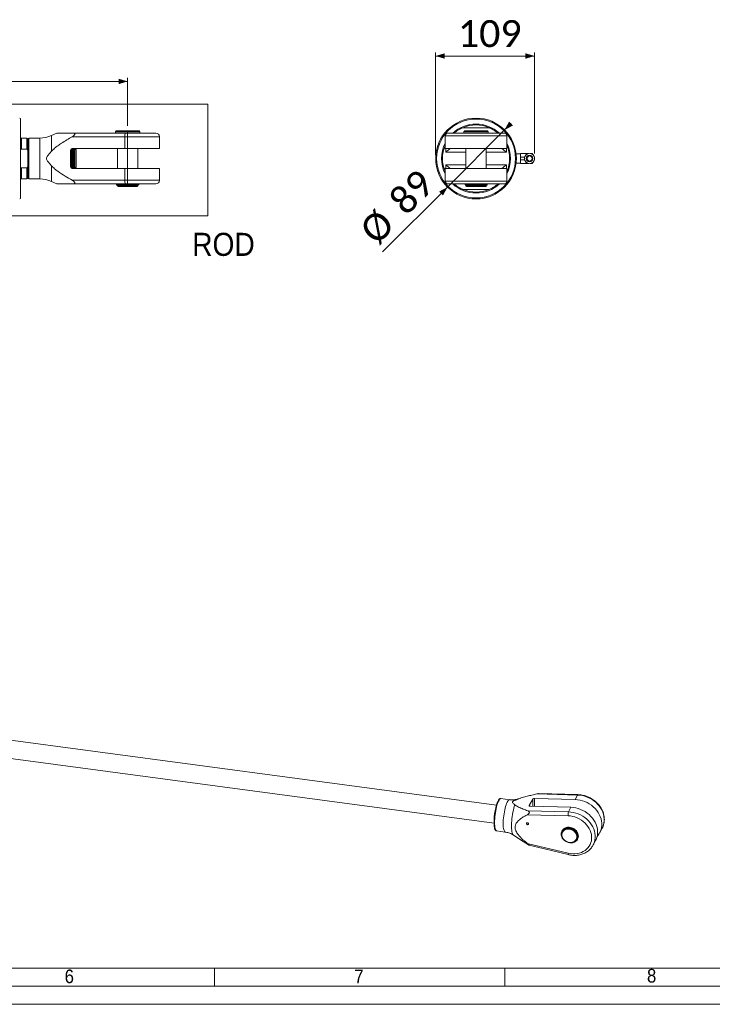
# Model space of a CAD drawing. Header units: millimetres. Extents: x 40 to 3324, y 40 to 2336.
# Tile 5 of 8: x 1785 to 2549, y 40 to 1125. Entities that reach past the tile are written whole.
import ezdxf

# ---------------------------------------------------------------- set-up
doc = ezdxf.new("R2010")
doc.units = ezdxf.units.MM
doc.header["$LTSCALE"] = 4
doc.linetypes.add('SLD-Centro', pattern=[19.05, 15.24, -1.27, 1.27, -1.27])
doc.linetypes.add('SLD-Solido', pattern=[0])
doc.styles.add('SLDTEXTSTYLE0', font='GOTHIC.TTF', dxfattribs={"width": 0.913})
doc.styles.add('SLDTEXTSTYLE3', font='CALIBRI.TTF')
doc.styles.add('SLDTEXTSTYLE4', font='CALIBRIB.TTF')
doc.dimstyles.new('SLDDIMSTYLE0', dxfattribs={"dimtxt": 29.633333, "dimasz": 10, "dimexe": 0, "dimexo": 0.0625, "dimgap": 7.408333, "dimtad": 1, "dimrnd": 1e-09, "dimzin": 12, "dimdsep": 46, "dimtxsty": 'SLDTEXTSTYLE4', "dimsah": 1, "dimcen": 0.09, "dimadec": 0, "dimazin": 3, "dimtfac": 1, "dimtofl": 0, "dimtmove": 0, "dimatfit": 3, "dimfxl": 0, "dimfrac": 2, "dimtolj": 1, "dimtzin": 12, "dimarcsym": 0})
doc.dimstyles.new('SLDDIMSTYLE2', dxfattribs={"dimtxt": 29.633333, "dimasz": 10, "dimexe": 0, "dimexo": 0.0625, "dimgap": 7.408333, "dimtad": 1, "dimrnd": 1e-09, "dimzin": 12, "dimdsep": 46, "dimtxsty": 'SLDTEXTSTYLE4', "dimsah": 1, "dimcen": 0, "dimadec": 0, "dimazin": 3, "dimtfac": 1, "dimtmove": 0, "dimatfit": 3, "dimfxl": 0, "dimfrac": 2, "dimtolj": 1, "dimtzin": 12, "dimarcsym": 0})

# ---------------------------------------------------------------- blocks, each defined once
blk = doc.blocks.new('_D_4')
at = {"color": 7, "linetype": 'SLD-Solido', "lineweight": 0}
for p, q in [((250.7, 1010.9), (250.7, 1061.4)), ((1904.2, 1057.4), (250.7, 1057.4)), ((1904.2, 1008.6), (1904.2, 1061.4))]:
    blk.add_line(p, q, dxfattribs=at)
for points in [[(250.7, 1057.4), (260.7, 1054.4), (260.7, 1060.4)], [(1904.2, 1057.4), (1894.2, 1060.4), (1894.2, 1054.4)]]:
    blk.add_solid(points, dxfattribs=at)
at = {"color": 7, "linetype": 'SLD-Solido', "lineweight": 0, "insert": (1012.3, 1096.9), "char_height": 29.63, "attachment_point": 1, "style": 'SLDTEXTSTYLE3'}
blk.add_mtext('1653,50', dxfattribs=at)
blk = doc.blocks.new('_D_6')
at = {"color": 7, "linetype": 'SLD-Solido', "lineweight": 0}
for p, q in [((2319.7, 1003.9), (2326.8, 1010.9)), ((2256.8, 940.9), (2319.7, 1003.9)), ((2256.8, 940.9), (2185.2, 869.4))]:
    blk.add_line(p, q, dxfattribs=at)
for points in [[(2319.7, 1003.9), (2328.9, 1008.8), (2324.6, 1013.1)], [(2256.8, 940.9), (2247.6, 936), (2251.8, 931.7)]]:
    blk.add_solid(points, dxfattribs=at)
at = {"color": 7, "linetype": 'SLD-Solido', "lineweight": 0, "char_height": 29.63, "attachment_point": 1, "rotation": 45, "style": 'SLDTEXTSTYLE3'}
for s, insert in [('89', (2190.2, 929.3)), ('%%c', (2157.8, 896.9))]:
    blk.add_mtext(s, dxfattribs=dict(at, insert=insert))
blk = doc.blocks.new('_D_7')
at = {"color": 7, "linetype": 'SLD-Solido', "lineweight": 0}
for p, q in [((2243.7, 976.4), (2243.7, 1089.4)), ((2352.7, 977.9), (2352.7, 1089.4)), ((2243.7, 1085.4), (2352.7, 1085.4))]:
    blk.add_line(p, q, dxfattribs=at)
for points in [[(2243.7, 1085.4), (2253.7, 1082.4), (2253.7, 1088.4)], [(2352.7, 1085.4), (2342.7, 1088.4), (2342.7, 1082.4)]]:
    blk.add_solid(points, dxfattribs=at)
at = {"color": 7, "linetype": 'SLD-Solido', "lineweight": 0, "insert": (2268.2, 1124.9), "char_height": 29.63, "attachment_point": 1, "style": 'SLDTEXTSTYLE3'}
blk.add_mtext('109', dxfattribs=at)

msp = doc.modelspace()

# ---------------------------------------------------------------- linework, layer by layer
at = {"color": 7, "linetype": 'SLD-Solido', "lineweight": 0}
for p, q in [((1753.085, 1032.443), (1992.557, 1032.443)), ((1992.557, 909.186), (1992.557, 1032.443)), ((1753.085, 909.186), (1992.557, 909.186)), ((2000, 80), (2000, 60)), ((2320, 80), (2320, 60)), ((60, 60), (3304, 60)), ((40, 40), (3324, 40))]:
    msp.add_line(p, q, dxfattribs=at)
at = {"color": 7, "linetype": 'SLD-Solido', "lineweight": 15}
for p, q in [((1786.247, 1015.896), (1786.247, 928.896)), ((1826.077, 1000.412), (1820.275, 997.706)), ((1843.401, 1000.396), (1901.665, 1000.396)), ((1891.747, 1002.896), (1890.747, 1001.896)), ((1890.747, 1001.896), (1890.747, 1000.396)), ((1890.747, 1001.896), (1904.247, 1001.896)), ((1891.747, 1002.896), (1904.247, 1002.896)), ((1901.665, 1000.396), (1935.247, 1000.396)), ((1904.247, 1002.896), (1916.747, 1002.896)), ((1904.247, 1001.896), (1917.747, 1001.896)), ((1917.747, 1001.896), (1916.747, 1002.896)), ((1917.747, 1000.396), (1917.747, 1001.896)), ((2257.232, 1000.396), (2319.232, 1000.396)), ((2273.638, 1006.396), (2302.827, 1006.396)), ((2275.732, 1002.896), (2274.732, 1001.896)), ((2274.732, 1001.896), (2274.732, 1000.396)), ((2274.732, 1001.896), (2288.232, 1001.896)), ((2275.732, 1002.896), (2288.232, 1002.896)), ((2288.232, 1002.896), (2300.732, 1002.896)), ((2288.232, 1001.896), (2301.732, 1001.896)), ((2301.732, 1001.896), (2300.732, 1002.896)), ((2301.732, 1000.396), (2301.732, 1001.896)), ((2313.009, 1000.668), (2313.52, 1000.396)), ((1793.247, 994.896), (1787.247, 994.896)), ((1794.247, 980.285), (1794.247, 993.896)), ((1794.247, 950.896), (1794.247, 993.896)), ((1807.596, 994.896), (1795.247, 994.896)), ((1901.187, 996.396), (1843.097, 996.396)), ((1901.187, 983.496), (1901.187, 996.396)), ((1939.247, 983.496), (1939.247, 996.396)), ((2254.232, 997.396), (2254.232, 983.496)), ((2322.232, 983.496), (2322.232, 997.396)), ((1793.247, 982.703), (1787.247, 982.703)), ((1841.247, 963.296), (1841.247, 981.496)), ((1842.247, 983.228), (1842.247, 979.378)), ((1842.247, 965.413), (1842.247, 979.378)), ((1843.247, 983.496), (1843.247, 961.296)), ((1843.247, 983.496), (1901.187, 983.496)), ((1843.447, 983.496), (1843.447, 961.296)), ((1844.047, 983.496), (1844.047, 961.296)), ((1844.247, 983.496), (1844.247, 961.296)), ((1845.247, 961.296), (1845.247, 983.496)), ((1845.547, 978.896), (1845.247, 978.896)), ((1847.047, 982.396), (1845.547, 982.396)), ((1845.547, 962.396), (1845.547, 982.396)), ((1847.547, 981.896), (1847.047, 982.396)), ((1847.047, 962.396), (1847.047, 982.396)), ((1847.547, 962.896), (1847.547, 981.896)), ((1893.147, 983.496), (1893.147, 961.296)), ((1901.187, 983.496), (1939.247, 983.496)), ((1915.347, 961.296), (1915.347, 983.496)), ((2322.232, 983.496), (2254.232, 983.496)), ((2277.132, 983.496), (2277.132, 961.296)), ((2299.332, 961.296), (2299.332, 983.496)), ((2337.232, 977.61), (2332.445, 977.443)), ((2337.232, 973.869), (2337.232, 977.896)), ((2344.057, 977.896), (2337.232, 977.896)), ((2344.057, 977.896), (2342.864, 975.829)), ((2346.444, 977.896), (2344.057, 977.896)), ((2350.408, 977.896), (2348.021, 977.896)), ((2350.408, 977.896), (2351.601, 975.829)), ((2332.445, 967.349), (2337.232, 967.181)), ((2341.732, 973.869), (2337.232, 973.869)), ((2337.232, 970.922), (2337.232, 973.869)), ((2341.732, 970.922), (2337.232, 970.922)), ((2337.232, 966.896), (2337.232, 970.922)), ((2344.057, 966.896), (2337.232, 966.896)), ((2342.075, 974.463), (2341.732, 973.869)), ((2341.732, 973.869), (2341.732, 973.184)), ((2341.732, 971.607), (2341.732, 970.922)), ((2341.732, 970.922), (2342.075, 970.329)), ((2342.864, 968.963), (2344.057, 966.896)), ((2346.444, 966.896), (2344.057, 966.896)), ((2350.408, 966.896), (2348.021, 966.896)), ((2350.408, 966.896), (2351.601, 968.963)), ((2352.39, 974.463), (2352.732, 973.869)), ((2352.39, 970.329), (2352.732, 970.922)), ((2352.732, 973.869), (2352.732, 973.184)), ((2352.732, 971.607), (2352.732, 970.922)), ((1787.247, 962.088), (1793.247, 962.088)), ((1794.247, 950.896), (1794.247, 964.506)), ((1842.247, 965.413), (1842.247, 961.563)), ((1901.187, 961.296), (1843.247, 961.296)), ((1845.247, 965.896), (1845.547, 965.896)), ((1845.547, 962.396), (1847.047, 962.396)), ((1847.047, 962.396), (1847.547, 962.896)), ((1939.247, 961.296), (1901.187, 961.296)), ((1901.187, 948.396), (1901.187, 961.296)), ((1939.247, 948.396), (1939.247, 961.296)), ((2254.232, 961.296), (2254.232, 947.396)), ((2254.232, 961.296), (2322.232, 961.296)), ((2322.232, 947.396), (2322.232, 961.296)), ((1787.247, 949.896), (1793.247, 949.896)), ((1795.247, 949.896), (1807.596, 949.896)), ((1820.275, 947.085), (1826.082, 944.377)), ((1843.097, 948.396), (1901.187, 948.396)), ((1901.665, 944.396), (1843.401, 944.396)), ((1893.147, 944.396), (1893.147, 943.896)), ((1935.247, 944.396), (1901.665, 944.396)), ((1915.347, 943.896), (1915.347, 944.396)), ((2319.232, 944.396), (2257.232, 944.396)), ((2263.456, 944.123), (2262.945, 944.396)), ((2277.132, 944.396), (2277.132, 943.896)), ((2299.332, 943.896), (2299.332, 944.396)), ((1892.097, 943.696), (1892.097, 943.116)), ((1892.097, 943.696), (1907.323, 943.696)), ((1892.097, 943.116), (1900.092, 943.116)), ((1893.147, 943.896), (1904.247, 943.896)), ((1893.147, 942.946), (1893.147, 941.946)), ((1893.147, 942.946), (1904.247, 942.946)), ((1893.147, 941.946), (1893.647, 941.446)), ((1893.147, 941.946), (1904.247, 941.946)), ((1893.597, 943.896), (1893.597, 943.696)), ((1893.597, 943.116), (1893.597, 942.946)), ((1893.647, 941.446), (1904.247, 941.446)), ((1900.092, 943.116), (1900.092, 943.116)), ((1900.605, 943.116), (1900.092, 943.116)), ((1900.605, 943.116), (1900.092, 943.116)), ((1916.397, 943.316), (1901.171, 943.316)), ((1904.247, 943.896), (1908.043, 943.896)), ((1904.247, 942.946), (1915.347, 942.946)), ((1904.247, 941.946), (1915.347, 941.946)), ((1904.247, 941.446), (1914.847, 941.446)), ((1907.89, 943.895), (1908.403, 943.895)), ((1908.403, 943.896), (1908.043, 943.896)), ((1908.403, 943.896), (1908.403, 943.895)), ((1908.403, 943.896), (1916.397, 943.896)), ((1914.847, 941.446), (1915.347, 941.946)), ((1914.897, 942.946), (1914.897, 943.316)), ((1915.347, 941.946), (1915.347, 942.946)), ((1916.397, 943.316), (1916.397, 943.896)), ((2273.638, 938.396), (2302.827, 938.396)), ((2276.082, 943.696), (2276.082, 943.316)), ((2276.082, 943.696), (2276.478, 943.696)), ((2299.214, 943.316), (2276.082, 943.316)), ((2276.815, 943.896), (2276.815, 943.895)), ((2276.815, 943.896), (2300.382, 943.896)), ((2276.815, 943.116), (2276.815, 943.116)), ((2277.582, 943.116), (2276.815, 943.116)), ((2277.582, 943.116), (2276.815, 943.116)), ((2277.132, 942.946), (2277.132, 941.946)), ((2277.132, 942.946), (2288.232, 942.946)), ((2277.132, 941.946), (2277.632, 941.446)), ((2277.132, 941.946), (2288.232, 941.946)), ((2277.582, 943.316), (2277.582, 942.946)), ((2277.632, 941.446), (2288.232, 941.446)), ((2288.232, 942.946), (2299.332, 942.946)), ((2288.232, 941.946), (2299.332, 941.946)), ((2288.232, 941.446), (2298.832, 941.446)), ((2299.65, 943.116), (2298.24, 943.116)), ((2299.65, 943.116), (2298.24, 943.116)), ((2298.832, 941.446), (2299.332, 941.946)), ((2298.882, 942.946), (2298.882, 943.116)), ((2299.332, 941.946), (2299.332, 942.946)), ((2299.65, 943.116), (2300.382, 943.116)), ((2299.65, 943.116), (2299.65, 943.116)), ((2300.382, 943.116), (2300.382, 943.896)), ((2310.707, 259.454), (1385.407, 383.421)), ((1382.751, 363.598), (2308.051, 239.631)), ((2400.094, 270.715), (2355.206, 271.888)), ((2400.547, 271.113), (2357.552, 272.237)), ((2325.194, 265.585), (2315.651, 266.863)), ((2337.587, 267.362), (2334.791, 266.45)), ((2346.923, 259.137), (2350.691, 266.169)), ((2352.651, 266.901), (2397.423, 265.731)), ((2397.423, 265.731), (2400.094, 270.715)), ((2345.267, 253.343), (2390.155, 252.169)), ((2392.826, 257.154), (2348.054, 258.324)), ((2390.155, 252.169), (2392.826, 257.154)), ((2389.696, 247.823), (2344.673, 249)), ((2310.871, 231.182), (2320.413, 229.904)), ((2382.98, 231.24), (2382.86, 231.016)), ((2383.565, 230.554), (2383.358, 230.168)), ((2388.216, 234.766), (2388.216, 234.765)), ((2388.515, 233.99), (2388.216, 234.766)), ((2388.514, 233.99), (2388.216, 234.765)), ((2389.092, 234.964), (2389.421, 234.108)), ((2394.8, 234.206), (2394.799, 234.206)), ((2424.535, 229.075), (2427.206, 234.06)), ((2329.445, 226.543), (2340.31, 219.397)), ((2344.673, 217.438), (2389.696, 206.551)), ((2394.638, 218.085), (2394.502, 218.437)), ((2394.638, 218.085), (2394.503, 218.437)), ((2394.638, 218.085), (2394.638, 218.085)), ((2395.356, 218.695), (2395.486, 218.356)), ((2399.012, 221.779), (2399.219, 222.165)), ((2400.036, 221.911), (2400.156, 222.135)), ((2417.267, 215.514), (2419.938, 220.498)), ((2346.86, 215.363), (2389.772, 204.986)), ((2417.351, 215.671), (2417.267, 215.514)), ((80, 80), (3284, 80))]:
    msp.add_line(p, q, dxfattribs=at)
at = {"color": 7, "linetype": 'SLD-Centro', "lineweight": 0}
msp.add_line((1904.247, 941.446), (1904.247, 1004.622), dxfattribs=at)
at = {"color": 8, "linetype": 'SLD-Solido', "lineweight": 15}
for p, q in [((1787.247, 982.703), (1787.247, 994.896)), ((1793.247, 982.703), (1793.247, 994.896)), ((1795.247, 949.896), (1795.247, 994.896)), ((1807.596, 949.896), (1807.596, 994.896)), ((1820.275, 980.36), (1820.275, 997.706)), ((1939.247, 996.396), (1901.187, 996.396)), ((2322.232, 997.396), (2254.232, 997.396)), ((2254.865, 979.496), (2254.865, 983.496)), ((2254.865, 979.496), (2277.132, 979.496)), ((2299.332, 979.496), (2321.6, 979.496)), ((2321.6, 979.496), (2321.6, 983.496)), ((1787.247, 949.896), (1787.247, 962.088)), ((1793.247, 949.896), (1793.247, 962.088)), ((1820.275, 947.085), (1820.275, 964.431)), ((2254.865, 961.296), (2254.865, 965.296)), ((2254.865, 965.296), (2277.132, 965.296)), ((2299.332, 965.296), (2321.6, 965.296)), ((2321.6, 961.296), (2321.6, 965.296)), ((1901.187, 948.396), (1939.247, 948.396)), ((2254.232, 947.396), (2322.232, 947.396)), ((2334.25, 266.154), (2334.792, 266.45)), ((2350.691, 266.169), (2350.691, 258.255)), ((2352.651, 266.901), (2352.651, 258.204)), ((2346.923, 259.137), (2346.923, 258.745))]:
    msp.add_line(p, q, dxfattribs=at)
at = {"color": 7, "linetype": 'SLD-Solido', "lineweight": 15, "flags": 128}
for points in [[(2263.456, 1000.668), (2263.682, 1000.517), (2263.819, 1000.426), (2263.865, 1000.396)], [(2312.6, 1000.396), (2312.646, 1000.426), (2312.782, 1000.517), (2313.009, 1000.668)], [(2263.865, 944.396), (2263.819, 944.365), (2263.682, 944.274), (2263.456, 944.123)], [(2313.009, 944.123), (2312.782, 944.274), (2312.646, 944.365), (2312.6, 944.396)], [(2397.423, 265.731), (2400.107, 265.536), (2402.796, 265.094), (2405.462, 264.409), (2408.076, 263.488), (2410.612, 262.341), (2413.042, 260.979), (2415.341, 259.418), (2417.485, 257.673), (2419.451, 255.764), (2421.22, 253.708), (2422.772, 251.53), (2424.09, 249.25), (2425.162, 246.894), (2425.977, 244.486), (2426.524, 242.051), (2426.799, 239.614), (2426.799, 237.202), (2426.524, 234.839), (2425.977, 232.55), (2425.162, 230.36), (2424.09, 228.291), (2422.772, 226.365), (2421.682, 225.084)], [(2419.938, 220.498), (2420.566, 221.783), (2421.38, 223.973), (2421.927, 226.262), (2422.203, 228.624), (2422.203, 231.037), (2421.927, 233.473), (2421.38, 235.908), (2420.566, 238.317), (2419.494, 240.673), (2418.175, 242.952), (2416.623, 245.131), (2414.855, 247.186), (2412.888, 249.096), (2410.744, 250.841), (2408.445, 252.402), (2406.015, 253.763), (2403.48, 254.91), (2400.865, 255.831), (2398.2, 256.517), (2395.511, 256.959), (2392.826, 257.154)], [(2343.782, 239.227), (2343.87, 238.818), (2344.121, 238.447), (2344.498, 238.171), (2344.941, 238.033), (2345.385, 238.053), (2345.761, 238.227), (2346.012, 238.531), (2346.1, 238.917), (2346.012, 239.326), (2345.761, 239.697), (2345.385, 239.973), (2344.941, 240.111), (2344.498, 240.092), (2344.121, 239.917), (2343.87, 239.613), (2343.782, 239.227)], [(2389.696, 206.551), (2392.218, 206.066), (2394.743, 205.827), (2397.24, 205.838), (2399.681, 206.097), (2402.036, 206.604), (2404.278, 207.35), (2406.379, 208.327), (2408.314, 209.525), (2410.061, 210.928), (2411.6, 212.519), (2412.91, 214.281), (2413.978, 216.191), (2414.79, 218.228), (2415.337, 220.367), (2415.612, 222.582), (2415.612, 224.848), (2415.337, 227.137), (2414.79, 229.422), (2413.978, 231.677), (2412.91, 233.873), (2411.6, 235.986), (2410.061, 237.99), (2408.314, 239.861), (2406.379, 241.577), (2404.278, 243.117), (2402.036, 244.464), (2399.681, 245.601), (2397.24, 246.515), (2394.743, 247.195), (2392.218, 247.633), (2389.696, 247.823)], [(2394.638, 218.085), (2393.057, 217.917), (2391.427, 218.007), (2389.797, 218.354), (2388.216, 218.945), (2386.732, 219.764), (2385.392, 220.785), (2384.235, 221.978), (2383.296, 223.306), (2382.604, 224.728), (2382.181, 226.202), (2382.038, 227.683), (2382.181, 229.126), (2382.604, 230.486), (2383.296, 231.723), (2384.235, 232.8), (2385.392, 233.682), (2386.732, 234.344), (2388.216, 234.765)], [(2391.185, 233.663), (2392.716, 233.335), (2394.198, 232.769), (2395.584, 231.985), (2396.828, 231.008), (2397.891, 229.869), (2398.738, 228.605), (2399.342, 227.257), (2399.684, 225.867), (2399.753, 224.48), (2399.547, 223.142), (2399.072, 221.894), (2398.343, 220.777), (2397.384, 219.828), (2396.226, 219.076), (2394.906, 218.546), (2393.467, 218.254), (2391.953, 218.211), (2390.416, 218.417), (2388.903, 218.866), (2387.463, 219.543), (2386.143, 220.427), (2384.985, 221.489), (2384.026, 222.696), (2383.297, 224.007), (2382.822, 225.382), (2382.616, 226.776), (2382.685, 228.144), (2383.027, 229.442), (2383.631, 230.629), (2384.478, 231.666), (2385.541, 232.521), (2386.785, 233.164), (2388.171, 233.577), (2389.653, 233.745), (2391.185, 233.663)], [(2391.081, 233.124), (2392.586, 232.797), (2394.04, 232.231), (2395.393, 231.446), (2396.599, 230.468), (2397.618, 229.33), (2398.413, 228.071), (2398.959, 226.734), (2399.237, 225.365), (2399.237, 224.01), (2398.959, 222.715), (2398.413, 221.524), (2397.618, 220.478), (2396.599, 219.613), (2395.393, 218.958), (2394.04, 218.536), (2392.586, 218.359), (2391.081, 218.436), (2389.576, 218.763), (2388.122, 219.328), (2386.769, 220.114), (2385.563, 221.092), (2384.544, 222.23), (2383.749, 223.489), (2383.203, 224.826), (2382.925, 226.195), (2382.925, 227.55), (2383.203, 228.845), (2383.749, 230.036), (2384.544, 231.081), (2385.563, 231.946), (2386.769, 232.602), (2388.122, 233.024), (2389.576, 233.2), (2391.081, 233.124)], [(2382.98, 231.24), (2383.036, 231.344), (2383.851, 232.501), (2384.897, 233.482), (2386.143, 234.257), (2387.553, 234.802), (2389.083, 235.102), (2390.687, 235.147), (2392.317, 234.936), (2393.924, 234.474)], [(2395.486, 218.356), (2396.893, 218.905), (2398.137, 219.684), (2399.18, 220.667), (2399.99, 221.827), (2400.543, 223.128), (2400.823, 224.53), (2400.82, 225.992), (2400.536, 227.469), (2399.979, 228.917), (2399.165, 230.292), (2398.119, 231.553), (2396.872, 232.662), (2395.463, 233.585), (2393.933, 234.295), (2392.329, 234.77), (2390.698, 234.995), (2389.092, 234.964)], [(2391.392, 234.05), (2392.923, 233.721), (2394.406, 233.156), (2395.791, 232.372), (2397.035, 231.395), (2398.098, 230.256), (2398.945, 228.992), (2399.549, 227.643), (2399.891, 226.253), (2399.96, 224.866), (2399.754, 223.528), (2399.279, 222.28), (2399.219, 222.165)], [(2394.8, 234.206), (2396.283, 233.388), (2397.623, 232.366), (2398.781, 231.174), (2399.719, 229.846), (2400.411, 228.424), (2400.835, 226.95), (2400.977, 225.469), (2400.835, 224.026), (2400.411, 222.665), (2400.156, 222.135)]]:
    msp.add_lwpolyline(points, dxfattribs=at)
at = {"color": 8, "linetype": 'SLD-Solido', "lineweight": 15, "flags": 128}
for points in [[(2310.871, 231.182), (2310.764, 231.203), (2310.291, 231.47), (2309.865, 232.014), (2309.492, 232.827), (2309.178, 233.895), (2308.929, 235.201), (2308.748, 236.726), (2308.639, 238.444), (2308.602, 240.329), (2308.639, 242.352), (2308.748, 244.479), (2308.929, 246.678), (2309.178, 248.914), (2309.492, 251.152), (2309.865, 253.356), (2310.291, 255.492), (2310.764, 257.526), (2311.277, 259.426), (2311.821, 261.162), (2312.388, 262.706), (2312.968, 264.034), (2313.553, 265.126), (2314.134, 265.964), (2314.7, 266.534), (2315.244, 266.829), (2315.651, 266.863)], [(2320.413, 229.903), (2320.307, 229.924), (2319.834, 230.192), (2319.407, 230.736), (2319.034, 231.548), (2318.721, 232.616), (2318.472, 233.923), (2318.291, 235.447), (2318.181, 237.166), (2318.145, 239.051), (2318.181, 241.073), (2318.291, 243.201), (2318.472, 245.4), (2318.721, 247.636), (2319.034, 249.874), (2319.407, 252.078), (2319.834, 254.214), (2320.307, 256.248), (2320.82, 258.148), (2321.364, 259.883), (2321.93, 261.427), (2322.511, 262.756), (2323.096, 263.848), (2323.676, 264.685), (2324.243, 265.256), (2324.787, 265.55), (2325.193, 265.585)], [(2427.206, 234.06), (2427.834, 235.344), (2428.648, 237.535), (2429.195, 239.823), (2429.47, 242.186), (2429.47, 244.598), (2429.195, 247.035), (2428.648, 249.47), (2427.834, 251.878), (2426.761, 254.235), (2425.443, 256.514), (2423.891, 258.693), (2422.122, 260.748), (2420.156, 262.658), (2418.012, 264.402), (2415.713, 265.963), (2413.283, 267.325), (2410.747, 268.472), (2408.133, 269.393), (2405.467, 270.078), (2402.778, 270.521), (2400.094, 270.715)], [(2329.445, 226.543), (2329.316, 226.638), (2328.854, 227.179), (2328.445, 227.993), (2328.095, 229.068), (2327.809, 230.389), (2327.591, 231.938), (2327.443, 233.691), (2327.369, 235.626), (2327.369, 237.713), (2327.443, 239.924), (2327.591, 242.228), (2327.809, 244.59), (2328.095, 246.979), (2328.445, 249.36), (2328.854, 251.7), (2329.316, 253.965), (2329.824, 256.123), (2330.372, 258.144), (2330.951, 259.999)], [(2390.155, 252.169), (2392.84, 251.975), (2395.529, 251.533), (2398.194, 250.847), (2400.809, 249.926), (2403.344, 248.779), (2405.774, 247.418), (2408.073, 245.856), (2410.217, 244.112), (2412.184, 242.202), (2413.952, 240.147), (2415.504, 237.968), (2416.823, 235.689), (2417.895, 233.333), (2418.709, 230.924), (2419.256, 228.489), (2419.532, 226.053), (2419.532, 223.64), (2419.256, 221.277), (2418.709, 218.989), (2417.895, 216.799), (2417.351, 215.671)], [(2389.696, 206.551), (2389.64, 206.054), (2389.618, 205.635), (2389.631, 205.31), (2389.678, 205.093), (2389.757, 204.991), (2389.772, 204.986)]]:
    msp.add_lwpolyline(points, dxfattribs=at)
at = {"color": 7, "linetype": 'SLD-Solido', "lineweight": 15}
for centre, radius in [((2288.232, 972.396), 44.5), ((2288.232, 972.396), 43.5), ((2347.232, 972.396), 5.556), ((2347.232, 972.396), 3.612), ((2347.232, 972.396), 3.334), ((2347.232, 972.396), 2.778)]:
    msp.add_circle(centre, radius, dxfattribs=at)
for centre, radius, start, end in [((1785.247, 1015.896), 1, 0, 90), ((2288.232, 972.396), 38, 90, 132.536898), ((2288.232, 972.396), 38, 47.463102, 90), ((1909.919, 997.381), 8.788, 159.940127, 186.44051), ((1935.247, 996.396), 4, 0, 90), ((2257.232, 997.396), 3, 90, 180), ((2288.232, 972.396), 37, 66.768543, 113.231457), ((2319.232, 997.396), 3, 0, 90), ((1787.247, 995.896), 1, 180, 270), ((1793.247, 993.896), 1, 0, 90), ((1795.247, 993.896), 1, 90, 180), ((1807.596, 1024.896), 30, 270, 295), ((2288.232, 972.396), 38, 153.474648, 206.525352), ((2288.232, 972.396), 38, 333.474648, 26.525352), ((1843.247, 981.496), 2, 90, 180), ((2288.232, 972.396), 37, 156.768543, 203.231457), ((2288.232, 972.396), 37, 336.768543, 23.231457), ((1843.247, 963.296), 2, 180, 270), ((1787.247, 948.896), 1, 90, 180), ((1793.247, 950.896), 1, 270, 0), ((1795.247, 950.896), 1, 180, 270), ((1807.596, 919.896), 30, 65, 90), ((1909.919, 947.41), 8.788, 173.55949, 200.059873), ((1935.247, 948.396), 4, 270, 0), ((2257.232, 947.396), 3, 180, 270), ((2288.232, 972.396), 38, 227.463102, 312.616503), ((2319.232, 947.396), 3, 270, 0), ((2288.232, 972.396), 37, 246.768543, 293.231457), ((1785.247, 928.896), 1, 270, 0), ((2367.783, 241.668), 59.729, 159.032733, 185.174656), ((2398.143, 249.128), 8.547, 159.156641, 188.78366), ((2390.013, 226.627), 7.55, 79.475951, 148.659368)]:
    msp.add_arc(centre, radius, start, end, dxfattribs=at)
at = {"color": 8, "linetype": 'SLD-Solido', "lineweight": 15}
msp.add_arc((2400.64, 270.551), 0.57, 99.433987, 163.246329, dxfattribs=at)
at = {"color": 7, "linetype": 'SLD-Solido', "lineweight": 15}
for centre, major_axis, ratio, start_param, end_param in [((1904.247, 943.116), (12.149, 2.02), 0.05869036, 1.81696464, 1.91010335), ((1904.247, 943.895), (12.149, 2.02), 0.05869036, 4.95855729, 5.05169601), ((2288.232, 943.895), (12.149, 0.753), 0.1650759, 2.78229191, 2.87543063), ((2288.232, 943.116), (12.149, -0.753), 0.1650759, 3.40775468, 3.5008934), ((2288.232, 943.116), (12.149, -0.753), 0.1650759, 0.35930074, 0.45243946), ((2352.236, 266.128), (1.597, 0.206), 0.46697348, 1.24876524, 2.81956157), ((2348.468, 259.097), (1.597, 0.206), 0.46697348, 2.81956157, 4.3903579), ((2391.427, 226.425), (9.707, -1.581), 0.88281376, 1.95409593, 2.04723465), ((2391.588, 226.726), (9.688, -1.862), 0.8189115, 1.3933113, 1.48645002), ((2391.427, 226.425), (9.707, -1.581), 0.88281376, 5.1888273, 5.28196602)]:
    msp.add_ellipse(centre, major_axis=major_axis, ratio=ratio, start_param=start_param, end_param=end_param, dxfattribs=at)
for points, knots in [([(1826.085, 1000.396), (1826.072, 1000.396), (1825.998, 1000.396), (1826.37, 1000.396), (1827.168, 1000.396), (1828.681, 1000.396), (1831.075, 1000.396), (1834.44, 1000.396), (1838.13, 1000.396), (1841.183, 1000.396), (1842.962, 1000.396), (1843.401, 1000.396)], [0, 0, 0, 0, 0.019270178, 0.108431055, 0.193925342, 0.281378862, 0.443215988, 0.605511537, 0.775004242, 0.94457449, 1, 1, 1, 1]), ([(1843.097, 996.396), (1843.731, 996.777), (1844.582, 997.29), (1845.477, 998.129), (1845.869, 998.646), (1846.045, 999.119), (1846.024, 999.518), (1845.762, 999.909), (1844.945, 1000.33), (1844.033, 1000.369), (1843.401, 1000.396)], [0, 0, 0, 0, 0.2478434, 0.33266545, 0.41813646, 0.47805294, 0.53811002, 0.61216727, 0.7309185, 1, 1, 1, 1]), ([(2262.928, 1000.396), (2263.079, 1000.483), (2263.265, 1000.59), (2263.426, 1000.656), (2263.456, 1000.668)], [0, 0, 0, 0, 0.81278995, 1, 1, 1, 1]), ([(2265.937, 1001.923), (2265.173, 1001.506), (2264.275, 1001.016), (2263.562, 1000.713), (2263.456, 1000.668)], [0, 0, 0, 0, 0.851420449, 1, 1, 1, 1]), ([(2273.638, 1006.396), (2272.728, 1005.979), (2270.887, 1005.136), (2268.218, 1003.569), (2266.705, 1002.478), (2265.937, 1001.923)], [0, 0, 0, 0, 0.32470772, 0.65678784, 1, 1, 1, 1]), ([(2310.528, 1001.923), (2309.795, 1002.455), (2308.43, 1003.445), (2306.041, 1004.861), (2304.197, 1005.795), (2303.101, 1006.276), (2302.827, 1006.396)], [0, 0, 0, 0, 0.32866576, 0.61242044, 0.90324198, 1, 1, 1, 1]), ([(2313.009, 1000.668), (2313.008, 1000.669), (2312.478, 1000.886), (2311.647, 1001.312), (2310.742, 1001.806), (2310.528, 1001.923)], [0, 0, 0, 0, 0.001896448, 0.763618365, 1, 1, 1, 1]), ([(1843.097, 996.396), (1841.089, 995.248), (1837.072, 992.953), (1831.822, 989.654), (1827.319, 986.58), (1823.563, 983.729), (1821.369, 981.482), (1820.275, 980.36)], [0, 0, 0, 0, 0.24806276, 0.49607752, 0.66429106, 0.83252018, 1, 1, 1, 1]), ([(1787.247, 982.703), (1787.218, 982.705), (1787.136, 982.71), (1786.98, 982.77), (1786.759, 982.949), (1786.477, 983.39), (1786.284, 984.02), (1786.258, 984.521), (1786.247, 984.735)], [0, 0, 0, 0, 0.03581785, 0.10038381, 0.20194087, 0.38144979, 0.73732345, 1, 1, 1, 1]), ([(1794.247, 980.285), (1794.233, 980.646), (1794.208, 981.273), (1794.007, 981.985), (1793.771, 982.397), (1793.585, 982.591), (1793.397, 982.69), (1793.292, 982.699), (1793.247, 982.703)], [0, 0, 0, 0, 0.385042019, 0.66889736, 0.778447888, 0.888828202, 0.951733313, 1, 1, 1, 1]), ([(1820.275, 980.36), (1819.491, 979.508), (1817.926, 977.806), (1816.115, 975.658), (1815.031, 973.93), (1814.642, 972.696), (1814.795, 971.349), (1815.853, 969.438), (1817.767, 967.133), (1819.438, 965.333), (1820.275, 964.431)], [0, 0, 0, 0, 0.17625836, 0.35210213, 0.42645888, 0.4852396, 0.54458942, 0.62620385, 0.81272103, 1, 1, 1, 1]), ([(2260.522, 983.496), (2260.331, 983.451), (2259.908, 983.351), (2258.734, 982.571), (2257.027, 981.263), (2255.63, 980.12), (2254.869, 979.499), (2254.865, 979.496)], [0, 0, 0, 0, 0.16648872, 0.37045405, 0.65417971, 0.99818173, 1, 1, 1, 1]), ([(2321.6, 979.496), (2321.596, 979.499), (2320.835, 980.12), (2319.437, 981.263), (2317.73, 982.571), (2316.557, 983.351), (2316.133, 983.451), (2315.943, 983.496)], [0, 0, 0, 0, 0.00181827, 0.34582029, 0.62954595, 0.83351128, 1, 1, 1, 1]), ([(1786.247, 960.057), (1786.254, 960.223), (1786.274, 960.695), (1786.426, 961.266), (1786.677, 961.723), (1786.859, 961.934), (1787.058, 962.064), (1787.184, 962.08), (1787.247, 962.088)], [0, 0, 0, 0, 0.20515857, 0.58295477, 0.71372583, 0.84520019, 0.92261296, 1, 1, 1, 1]), ([(1793.247, 962.088), (1793.294, 962.092), (1793.395, 962.102), (1793.57, 962.191), (1793.794, 962.411), (1794.079, 962.963), (1794.225, 963.703), (1794.241, 964.282), (1794.247, 964.506)], [0, 0, 0, 0, 0.05018448, 0.10763902, 0.20505542, 0.38157683, 0.76085782, 1, 1, 1, 1]), ([(1820.275, 964.431), (1821.372, 963.316), (1823.568, 961.083), (1828.621, 957.259), (1835.109, 952.981), (1840.49, 949.893), (1843.097, 948.396)], [0, 0, 0, 0, 0.16722304, 0.33479164, 0.67757921, 1, 1, 1, 1]), ([(2254.865, 965.296), (2254.869, 965.292), (2255.63, 964.671), (2257.027, 963.528), (2258.734, 962.22), (2259.908, 961.44), (2260.331, 961.34), (2260.522, 961.296)], [0, 0, 0, 0, 0.00181827, 0.34582029, 0.62954595, 0.83351128, 1, 1, 1, 1]), ([(2315.943, 961.296), (2316.133, 961.34), (2316.557, 961.44), (2317.73, 962.22), (2319.437, 963.528), (2320.835, 964.671), (2321.596, 965.292), (2321.6, 965.296)], [0, 0, 0, 0, 0.16648872, 0.37045405, 0.65417971, 0.99818173, 1, 1, 1, 1]), ([(1843.401, 944.396), (1841.904, 944.396), (1838.744, 944.396), (1834.188, 944.396), (1830.693, 944.396), (1828.434, 944.396), (1827.187, 944.396), (1826.389, 944.396), (1826.023, 944.396), (1826.077, 944.396), (1826.091, 944.396)], [0, 0, 0, 0, 0.19031501, 0.40179805, 0.6157279, 0.71163932, 0.80891372, 0.88976268, 0.972761, 1, 1, 1, 1]), ([(1843.401, 944.396), (1844.005, 944.42), (1844.821, 944.454), (1845.629, 944.803), (1845.958, 945.118), (1846.059, 945.52), (1845.968, 945.926), (1845.675, 946.433), (1844.967, 947.185), (1844.032, 947.852), (1843.316, 948.268), (1843.097, 948.396)], [0, 0, 0, 0, 0.2566631, 0.34677628, 0.4375564, 0.49858657, 0.55984947, 0.61799472, 0.71928154, 0.91403416, 1, 1, 1, 1]), ([(2313.537, 944.396), (2313.386, 944.308), (2313.2, 944.201), (2313.039, 944.135), (2313.009, 944.123)], [0, 0, 0, 0, 0.81278995, 1, 1, 1, 1]), ([(2263.456, 944.123), (2263.457, 944.122), (2263.987, 943.905), (2264.818, 943.479), (2265.722, 942.985), (2265.937, 942.868)], [0, 0, 0, 0, 0.001896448, 0.763618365, 1, 1, 1, 1]), ([(2265.937, 942.868), (2266.669, 942.336), (2268.035, 941.346), (2270.424, 939.93), (2272.268, 938.996), (2273.364, 938.515), (2273.638, 938.396)], [0, 0, 0, 0, 0.32866576, 0.61242044, 0.90324198, 1, 1, 1, 1]), ([(2302.827, 938.396), (2303.737, 938.812), (2305.578, 939.655), (2308.247, 941.222), (2309.76, 942.313), (2310.528, 942.868)], [0, 0, 0, 0, 0.32470772, 0.65678784, 1, 1, 1, 1]), ([(2310.528, 942.868), (2311.292, 943.285), (2312.189, 943.775), (2312.903, 944.078), (2313.009, 944.123)], [0, 0, 0, 0, 0.851420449, 1, 1, 1, 1]), ([(2355.206, 271.888), (2353.418, 271.485), (2349.839, 270.677), (2344.51, 269.372), (2340.126, 268.168), (2336.686, 267.093), (2335.062, 266.467), (2334.25, 266.154)], [0, 0, 0, 0, 0.24793547, 0.49612642, 0.74651083, 0.87333058, 1, 1, 1, 1]), ([(2355.206, 271.888), (2355.768, 272.003), (2356.523, 272.158), (2357.306, 272.245), (2357.499, 272.231), (2357.551, 272.227)], [0, 0, 0, 0, 0.68053498, 0.91344159, 1, 1, 1, 1]), ([(2315.66, 266.827), (2315.531, 266.85), (2315.187, 266.911), (2314.635, 266.721), (2314.055, 266.352), (2313.475, 265.759), (2312.88, 264.897), (2312.408, 264.062), (2312.147, 263.457), (2312.081, 263.304)], [0, 0, 0, 0, 0.08469862, 0.22510177, 0.37259611, 0.54467038, 0.73887027, 0.93394514, 1, 1, 1, 1]), ([(2334.732, 266.456), (2334.346, 266.328), (2333.296, 265.981), (2331.39, 265.605), (2329.067, 265.373), (2326.954, 265.37), (2325.675, 265.549), (2325.198, 265.615)], [0, 0, 0, 0, 0.12979301, 0.35351733, 0.60422428, 0.85225328, 1, 1, 1, 1]), ([(2334.25, 266.154), (2333.475, 265.837), (2331.926, 265.204), (2330.061, 264.423), (2328.867, 263.775), (2328.31, 263.306), (2328.15, 262.783), (2328.566, 262.023), (2329.617, 261.109), (2330.506, 260.37), (2330.951, 259.999)], [0, 0, 0, 0, 0.17595368, 0.35210493, 0.42647697, 0.48526976, 0.54463177, 0.62626296, 0.81238822, 1, 1, 1, 1]), ([(2427.084, 233.902), (2427.275, 234.238), (2427.836, 235.225), (2428.522, 236.989), (2429.148, 239.161), (2429.521, 241.408), (2429.654, 243.704), (2429.542, 246.03), (2429.185, 248.364), (2428.586, 250.687), (2427.75, 252.976), (2426.686, 255.211), (2425.401, 257.369), (2423.908, 259.43), (2422.222, 261.376), (2420.357, 263.186), (2418.332, 264.846), (2416.165, 266.338), (2413.876, 267.649), (2411.487, 268.767), (2409.019, 269.681), (2406.496, 270.382), (2403.941, 270.861), (2401.952, 271.064), (2400.824, 271.103), (2400.547, 271.113)], [0, 0, 0, 0, 0.02317656, 0.06817632, 0.11316787, 0.1582031, 0.20332826, 0.24857779, 0.29397174, 0.33951566, 0.3852028, 0.43101758, 0.4769397, 0.52294771, 0.56902179, 0.61514533, 0.66130559, 0.7074935, 0.75370309, 0.79993048, 0.84617221, 0.89242467, 0.93868278, 0.98493845, 1, 1, 1, 1]), ([(2330.951, 259.999), (2331.568, 259.546), (2332.803, 258.639), (2335.915, 257.059), (2339.249, 255.624), (2342.702, 254.285), (2344.412, 253.657), (2345.267, 253.343)], [0, 0, 0, 0, 0.16722067, 0.33478683, 0.67756947, 0.83875314, 1, 1, 1, 1]), ([(2344.673, 249), (2345.145, 249.275), (2345.783, 249.646), (2346.48, 250.365), (2346.799, 250.848), (2346.961, 251.334), (2346.974, 251.745), (2346.853, 252.187), (2346.461, 252.734), (2345.877, 253.103), (2345.41, 253.286), (2345.267, 253.343)], [0, 0, 0, 0, 0.25666279, 0.34677617, 0.43755622, 0.49858652, 0.5598495, 0.61799477, 0.7192815, 0.91403403, 1, 1, 1, 1]), ([(2344.673, 249), (2343.517, 248.369), (2341.075, 247.037), (2337.554, 244.721), (2334.855, 242.447), (2333.106, 240.376), (2332.149, 238.833), (2331.513, 237.22), (2331.221, 235.597), (2331.279, 233.887), (2331.718, 232.022), (2332.592, 230.03), (2333.98, 227.821), (2335.782, 225.568), (2338.694, 222.512), (2341.708, 219.83), (2344.033, 217.955), (2344.673, 217.438)], [0, 0, 0, 0, 0.09515872, 0.20090159, 0.30786785, 0.35582414, 0.40446196, 0.44488694, 0.48638662, 0.52687303, 0.56872506, 0.62100362, 0.67470676, 0.74198935, 0.8093547, 0.94747031, 1, 1, 1, 1]), ([(2308.288, 236.054), (2308.337, 235.703), (2308.452, 234.878), (2308.716, 233.797), (2309.076, 232.783), (2309.507, 232.023), (2310.022, 231.51), (2310.506, 231.223), (2310.816, 231.213), (2310.915, 231.211)], [0, 0, 0, 0, 0.1302845, 0.30641056, 0.48554917, 0.66952045, 0.81295112, 0.94033885, 1, 1, 1, 1]), ([(2320.412, 229.875), (2320.661, 229.85), (2321.684, 229.746), (2323.429, 229.312), (2325.584, 228.593), (2327.596, 227.68), (2328.808, 226.935), (2329.406, 226.568)], [0, 0, 0, 0, 0.07662195, 0.315426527, 0.549098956, 0.777471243, 1, 1, 1, 1]), ([(2345.267, 216.249), (2343.945, 217.064), (2342.26, 218.103), (2340.662, 219.178), (2340.318, 219.41)], [0, 0, 0, 0, 0.78450846, 1, 1, 1, 1]), ([(2345.267, 216.249), (2345.678, 215.999), (2346.229, 215.662), (2346.747, 215.399), (2346.943, 215.332), (2346.981, 215.381), (2346.882, 215.526), (2346.599, 215.818), (2345.88, 216.464), (2345.168, 217.039), (2344.673, 217.438)], [0, 0, 0, 0, 0.24784348, 0.33266555, 0.41813655, 0.47805298, 0.53811015, 0.61216741, 0.73091853, 1, 1, 1, 1]), ([(2389.772, 204.986), (2390.235, 204.881), (2391.545, 204.584), (2393.721, 204.268), (2396.28, 204.111), (2398.815, 204.186), (2401.298, 204.49), (2403.707, 205.021), (2406.018, 205.773), (2408.208, 206.74), (2410.256, 207.912), (2412.141, 209.276), (2413.848, 210.818), (2415.351, 212.527), (2416.526, 214.153), (2417.102, 215.256), (2417.329, 215.692)], [0, 0, 0, 0, 0.04178433, 0.11820121, 0.19464741, 0.27105837, 0.34740255, 0.42364066, 0.49972765, 0.57561683, 0.65126617, 0.72664583, 0.80174564, 0.8765805, 0.95119205, 1, 1, 1, 1])]:
    msp.add_open_spline(points, degree=3, knots=knots, dxfattribs=at)

# ---------------------------------------------------------------- texts
at = {"color": 7, "linetype": 'SLD-Solido', "lineweight": 0, "insert": (1975.378, 890.469), "char_height": 25.4, "attachment_point": 1, "style": 'SLDTEXTSTYLE0'}
msp.add_mtext('ROD', dxfattribs=at)
at = {"color": 7, "linetype": 'Continuous', "lineweight": 0, "char_height": 15.048, "attachment_point": 1, "style": 'SLDTEXTSTYLE0'}
for s, insert in [('6', (1834.8, 78.317)), ('7', (2154.028, 78.317)), ('8', (2476.63, 79.005))]:
    msp.add_mtext(s, dxfattribs=dict(at, insert=insert))

# ---------------------------------------------------------------- dimensions: what is measured, and where the dimension line sits
at = {"color": 7, "linetype": 'SLD-Solido', "lineweight": 0}
for base, p1, p2, picture, middle in [((2352.732, 1085.396), (2243.732, 972.396), (2352.732, 973.869), '_D_7', (2298.232, 1085.396)), ((250.747, 1057.396), (1904.247, 1004.622), (250.747, 1006.894), '_D_4', (1077.497, 1057.396))]:
    dim = msp.add_linear_dim(base=base, p1=p1, p2=p2, dimstyle='SLDDIMSTYLE0', dxfattribs=at)
    dim.commit()
    dim.dimension.update_dxf_attribs({"geometry": picture, "text_midpoint": middle, "dimtype": 160})
dim = msp.add_diameter_dim_2p(p1=(2256.766, 940.929), p2=(2319.699, 1003.862), dimstyle='SLDDIMSTYLE2', dxfattribs=at)
dim.commit()
dim.dimension.update_dxf_attribs({"geometry": '_D_6', "text_midpoint": (2213.586, 897.749), "dimtype": 163})

doc.saveas('drawing.dxf')
